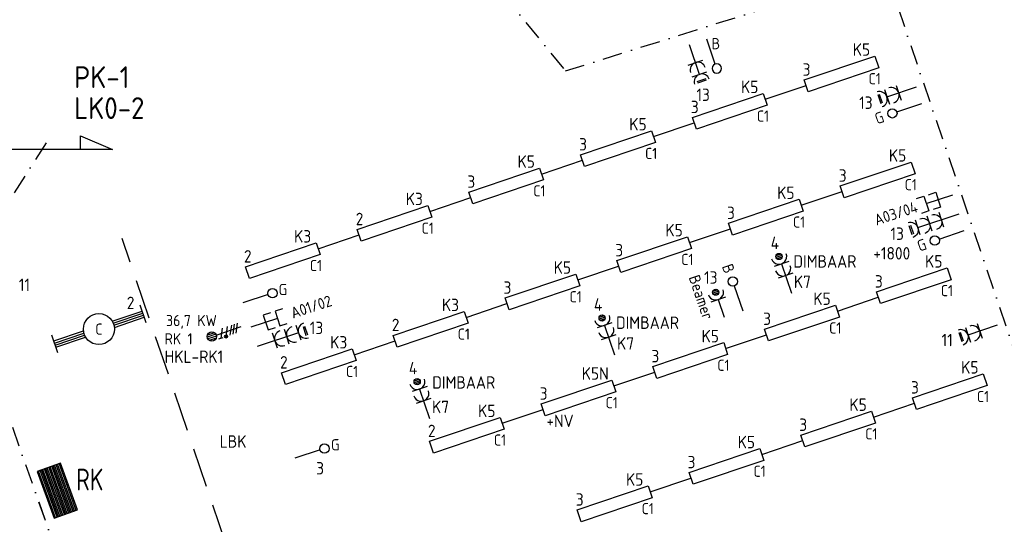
# Model space of a CAD drawing. Header units: millimetres. Extents: x 28812 to 120869, y 26747 to 104834.
# Tile 18 of 36: x 59572 to 75397, y 59951 to 68067. Entities that reach past the tile are written whole.
import ezdxf
from ezdxf.enums import TextEntityAlignment as Align

# ---------------------------------------------------------------- set-up
doc = ezdxf.new("R2010")
doc.units = ezdxf.units.MM
doc.header["$LTSCALE"] = 100
doc.linetypes.add('DASHDOT2', pattern=[12.7, 6.35, -3.175, 0, -3.175])
doc.linetypes.add('HIDDEN', pattern=[9.525, 6.35, -3.175])
for name, color, linetype in [('EB62205-_ATTRIB', 2, 'Continuous'), ('EB63101-_ATTRIB', 2, 'Continuous'), ('EB63106-_ATTRIB', 2, 'Continuous'), ('EB63109-_ATTRIB', 2, 'Continuous'), ('EB6424--_ATTRIB', 2, 'Continuous'), ('EB6441--_ATTRIB', 2, 'Continuous'), ('EB6452--_ATTRIB', 2, 'Continuous'), ('EL61303-_WANDGOOT', 3, 'Continuous'), ('EL62203-_KRACHT-WCD230', 3, 'Continuous'), ('EL62205-_KRACHT-KAST', 3, 'Continuous'), ('EL63101-_LICHT-ARM', 3, 'Continuous'), ('EL63103-_LICHT-WCD230V', 3, 'Continuous'), ('EL63106-_LICHT-WCDPLAF', 3, 'Continuous'), ('EL63109-_LICHT-ASP400V', 3, 'Continuous'), ('EL6424--_OMROEP', 3, 'Continuous'), ('EL6441--_DATACOM', 3, 'Continuous'), ('EL6452--_CAI', 3, 'Continuous')]:
    doc.layers.add(name, color=color, linetype=linetype)
doc.layers.add('GRENS', color=210, linetype='DASHDOT2', lineweight=30)
doc.styles.add('NORATT', font='iso.shx')
doc.styles.add('NORDIM', font='isocp.shx')

# ---------------------------------------------------------------- blocks, each defined once
blk = doc.blocks.new('ES3W2L')
for p, q in [((-0.75, 3.25), (0.75, 3.25)), ((1.25, 2), (-1.25, 2)), ((-0.75, 3), (0.75, 3)), ((0, 2), (0, -3)), ((1.25, 0), (-1.25, 0))]:
    blk.add_line(p, q)
for centre in [(0, 3.25), (0, 1.25)]:
    blk.add_arc(centre, 1.25, 180, 0)
at = {"style": 'NORATT'}
for tag, flags, p in [('VERMOGEN', 9, (-2.5, 5)), ('GROEP', 8, (0, 5)), ('SCHAK', 8, (2.5, 5)), ('GELIJKI', 9, (5, 5)), ('GELIJK', 9, (5, 5)), ('KAST', 9, (7, 5)), ('TAL', 8, (2.5, 5))]:
    blk.add_attdef(tag, text='', height=1.8, rotation=90, dxfattribs=dict(at, flags=flags)).set_placement(p, align=Align.MIDDLE_CENTER)
at = {"style": 'NORATT', "flags": 8}
blk.add_attdef('DOEL', text='', height=1.8, rotation=90, dxfattribs=at).set_placement((-2.5, 5), align=Align.MIDDLE_LEFT)
at = {"style": 'NORATT'}
for tag, height, flags, p in [('GROEPI', 1.8, 9, (0, 9.5)), ('CODE', 3.5, 8, (0, 4.5)), ('M_CODE', 1.8, 9, (0, 0)), ('VERMOGENI', 1.8, 9, (0, -9.5)), ('DOELI', 1.8, 9, (0, -11.5))]:
    blk.add_attdef(tag, text='', height=height, dxfattribs=dict(at, flags=flags)).set_placement(p, align=Align.MIDDLE_CENTER)
blk = doc.blocks.new('ES3W1P')
at = {"color": 0}
for p, q in [((1.25, 0), (-1.25, 0)), ((0.5, 1.25), (-0.5, 1.25)), ((0.43, 1.5), (-0.43, 1.5)), ((0.43, 1), (-0.43, 1)), ((0, 0), (0, -3))]:
    blk.add_line(p, q, dxfattribs=at)
blk.add_circle((0, 1.25), 0.5, dxfattribs=at)
blk.add_arc((0, 1.25), 1.25, 180, 0, dxfattribs=at)
at = {"style": 'NORATT'}
for tag, flags, p in [('VERMOGEN', 9, (-2.5, 3.5)), ('GROEP', 8, (0, 3.5)), ('SCHAK', 8, (2.5, 3.5)), ('GELIJK', 9, (5, 3.5)), ('KAST', 9, (7, 3.5)), ('TAL', 8, (2.5, 3.5))]:
    blk.add_attdef(tag, text='', height=1.8, rotation=90, dxfattribs=dict(at, flags=flags)).set_placement(p, align=Align.MIDDLE_CENTER)
at = {"style": 'NORATT', "flags": 8}
blk.add_attdef('DOEL', text='', height=1.8, rotation=90, dxfattribs=at).set_placement((-2.5, 3.5), align=Align.MIDDLE_LEFT)
at = {"style": 'NORATT', "flags": 9}
blk.add_attdef('M_CODE', text='', height=1.8, dxfattribs=at).set_placement((0, 0), align=Align.MIDDLE_CENTER)
blk = doc.blocks.new('ES4X4')
at = {"color": 0}
blk.add_line((0, 1.25), (0, -3), dxfattribs=at)
blk.add_circle((0, 2), 0.75, dxfattribs=at)
at = {"color": 0, "style": 'NORATT', "flags": 8}
for tag, p in [('NUMMER', (0, 3.5)), ('CODE', (-2.75, -1.25))]:
    blk.add_attdef(tag, text='', height=1.8, rotation=90, dxfattribs=at).set_placement(p, align=Align.MIDDLE_LEFT)
at = {"style": 'NORATT', "flags": 9}
for tag, p in [('M_CODE', (0, 0)), ('PANEEL', (0, -2.5)), ('GRP', (0, -5)), ('MERK', (0, -7.5)), ('AANGEP', (0, -10)), ('INSTAL', (0, -12.5)), ('TYPE', (0, -17.5))]:
    blk.add_attdef(tag, text='', height=1.8, dxfattribs=at).set_placement(p, align=Align.MIDDLE_CENTER)
blk.add_attdef('RUIMTE', text='', height=1.8, dxfattribs=at).set_placement((0, -7.5), align=Align.MIDDLE_LEFT)
blk = doc.blocks.new('EJ3T30')
at = {"color": 0}
for p, q in [((-7.5, -1.5), (-7.5, 1.5)), ((-7.5, 0.52), (-2.44, 0.52)), ((-7.5, 0.17), (-2.49, 0.17)), ((2.44, 0.52), (7.5, 0.52)), ((2.49, 0.17), (7.5, 0.17)), ((7.5, -1.5), (7.5, 1.5)), ((-7.5, -0.18), (-2.49, -0.18)), ((-7.5, -0.53), (-2.44, -0.53)), ((2.44, -0.53), (7.5, -0.53)), ((2.49, -0.18), (7.5, -0.18))]:
    blk.add_line(p, q, dxfattribs=at)
blk.add_circle((0, 0), 2.5, dxfattribs=at)
at = {"style": 'NORATT', "flags": 9}
blk.add_attdef('GELIJK', text='', height=1.8, dxfattribs=at).set_placement((3.5, 5), align=Align.MIDDLE_CENTER)
at = {"color": 0, "style": 'NORATT'}
for tag, flags, p in [('SCHAK', 8, (3.5, 2.75)), ('A_CODE', 8, (0, 0)), ('GROEP', 8, (-3.5, -2.75)), ('KAST', 9, (3.5, -2.75))]:
    blk.add_attdef(tag, text='', height=1.8, dxfattribs=dict(at, flags=flags)).set_placement(p, align=Align.MIDDLE)
blk = doc.blocks.new('ES3W2P')
at = {"color": 0}
for p, q in [((0.5, 3.25), (-0.5, 3.25)), ((0.43, 3.5), (-0.43, 3.5)), ((1.25, 2), (-1.25, 2)), ((0.43, 3), (-0.43, 3)), ((0, 2), (0, -3)), ((1.25, 0), (-1.25, 0))]:
    blk.add_line(p, q, dxfattribs=at)
blk.add_circle((0, 3.25), 0.5, dxfattribs=at)
for centre in [(0, 3.25), (0, 1.25)]:
    blk.add_arc(centre, 1.25, 180, 0, dxfattribs=at)
at = {"color": 0, "style": 'NORATT'}
for tag, flags, p in [('VERMOGEN', 9, (-2.5, 4.5)), ('GROEP', 8, (0, 5.5)), ('KAST', 9, (2.5, 4.5)), ('SCHAK', 8, (-1.5, -1.5)), ('TAL', 8, (1.59, -1.64))]:
    blk.add_attdef(tag, text='', height=1.8, rotation=90, dxfattribs=dict(at, flags=flags)).set_placement(p, align=Align.MIDDLE)
at = {"style": 'NORATT', "width": 0.7, "flags": 8}
blk.add_attdef('DOEL', text='', height=1.8, rotation=90, dxfattribs=at).set_placement((-2.5, 5.5), align=Align.MIDDLE_LEFT)
at = {"style": 'NORATT', "flags": 9}
blk.add_attdef('GELIJK', text='', height=1.8, rotation=90, dxfattribs=at).set_placement((5, 5.5), align=Align.MIDDLE_CENTER)
blk.add_attdef('M_CODE', text='', height=1.8, dxfattribs=at).set_placement((0, 0), align=Align.MIDDLE_CENTER)
blk = doc.blocks.new('ES2X5')
at = {"color": 0}
for p, q in [((-0.45, 1.4), (-0.45, 2.6)), ((-0.15, 1.27), (-0.15, 2.73)), ((0.15, 1.27), (0.15, 2.73)), ((0.45, 1.4), (0.45, 2.6)), ((0, 1.25), (0, -3))]:
    blk.add_line(p, q, dxfattribs=at)
at = {"color": 1}
for p, q in [((-0.88, -0.38), (-0.88, 0.01)), ((-0.78, -0.42), (-0.78, 0.06)), ((-0.73, 1.04), (-0.73, 0.3)), ((-0.73, 0.67), (0.73, -0.07)), ((-0.69, -0.42), (-0.69, 0.06)), ((-0.59, -0.38), (-0.59, 0.01)), ((-0.73, -0.18), (0.73, -0.92)), ((-0.73, -0.88), (0.73, -1.62)), ((-0.73, -1.37), (0.73, -2.11)), ((-0.73, -1.86), (0.73, -2.6))]:
    blk.add_line(p, q, dxfattribs=at)
at = {"color": 0}
blk.add_circle((0, 2), 0.75, dxfattribs=at)
at = {"color": 1}
blk.add_circle((-0.73, -0.18), 0.245, dxfattribs=at)
at = {"style": 'NORATT'}
for tag, flags, p in [('VERMOGEN', 9, (-2.5, 4.5)), ('GROEP', 8, (0, 4.5)), ('SCHAK', 8, (2.5, 4.5)), ('KAST', 9, (7, 4.5)), ('DOEL', 8, (-2.5, 1))]:
    blk.add_attdef(tag, text='', height=1.8, rotation=90, dxfattribs=dict(at, flags=flags)).set_placement(p, align=Align.MIDDLE_LEFT)
for tag, flags, p in [('GELIJK', 9, (5, 4.5)), ('TAL', 8, (2.5, 4.5))]:
    blk.add_attdef(tag, text='', height=1.8, rotation=90, dxfattribs=dict(at, flags=flags)).set_placement(p, align=Align.MIDDLE_CENTER)
at = {"style": 'NORATT', "flags": 9}
blk.add_attdef('M_CODE', text='', height=1.8, dxfattribs=at).set_placement((0, 0), align=Align.MIDDLE_CENTER)
blk = doc.blocks.new('ES3W3L')
at = {"color": 2}
for p, q in [((-0.75, 5.25), (0.75, 5.25)), ((-0.75, 5), (0.75, 5))]:
    blk.add_line(p, q, dxfattribs=at)
at = {"color": 0}
for p, q in [((1.25, 4), (-1.25, 4)), ((0, 4), (0, -3)), ((1.25, 2), (-1.25, 2)), ((1.25, 0), (-1.25, 0))]:
    blk.add_line(p, q, dxfattribs=at)
for centre in [(0, 5.25), (0, 3.25), (0, 1.25)]:
    blk.add_arc(centre, 1.25, 180, 0, dxfattribs=at)
at = {"style": 'NORATT'}
for tag, flags, p in [('VERMOGEN', 9, (-2.5, 7)), ('GROEP', 8, (0, 7)), ('SCHAK', 8, (2.5, 7)), ('GELIJK', 9, (5, 7)), ('KAST', 9, (7, 7)), ('TAL', 8, (2.5, 7))]:
    blk.add_attdef(tag, text='', height=1.8, rotation=90, dxfattribs=dict(at, flags=flags)).set_placement(p, align=Align.MIDDLE_CENTER)
at = {"style": 'NORATT', "flags": 8}
blk.add_attdef('DOEL', text='', height=1.8, rotation=90, dxfattribs=at).set_placement((-2.5, 7), align=Align.MIDDLE_LEFT)
at = {"style": 'NORATT', "flags": 9}
blk.add_attdef('M_CODE', text='', height=1.8, dxfattribs=at).set_placement((0, 0), align=Align.MIDDLE_CENTER)
blk = doc.blocks.new('ES111352')
at = {"color": 0}
blk.add_line((0, 1.5), (0, -3), dxfattribs=at)
for points in [[(-1.25, 2.75), (-1.25, 1.5), (1.25, 1.5), (1.25, 2.75)], [(-1.25, 0.75), (-1.25, -0.5), (1.25, -0.5), (1.25, 0.75)]]:
    blk.add_lwpolyline(points, dxfattribs=at)
at = {"color": 0, "style": 'NORATT', "flags": 8}
blk.add_attdef('NUMMER1', text='', height=1.8, rotation=90, dxfattribs=at).set_placement((-1.5, 4.5), align=Align.MIDDLE_LEFT)
at = {"style": 'NORATT', "flags": 8}
blk.add_attdef('NUMMER', text='', height=1.8, rotation=90, dxfattribs=at).set_placement((1.5, 4.5), align=Align.MIDDLE_LEFT)
at = {"style": 'NORATT'}
for tag, flags, p in [('PANEEL', 9, (0, 3)), ('CODE', 9, (1, 3.5)), ('GRP', 8, (0, -5)), ('RUIMTE', 9, (0, -7.5))]:
    blk.add_attdef(tag, text='', height=1.8, dxfattribs=dict(at, flags=flags)).set_placement(p, align=Align.MIDDLE_LEFT)
at = {"style": 'NORATT', "flags": 8}
blk.add_attdef('M_CODE', text='', height=1.8, dxfattribs=at).set_placement((0, 0), align=Align.MIDDLE_CENTER)
blk = doc.blocks.new('EJ3P21')
at = {"color": 0}
blk.add_lwpolyline([(-6, -1), (-6, 1), (6, 1), (6, -1)], close=True, dxfattribs=at)
at = {"style": 'NORATT'}
for tag, height, flags, p in [('GROEPI', 1.8, 9, (0, 9.5)), ('CODE', 3.5, 8, (0, 4.5)), ('GELIJK', 1.8, 9, (3.5, 5)), ('M_CODE', 1.8, 9, (0, 0)), ('VERMOGEN', 1.8, 9, (0, -5.5)), ('DOEL', 1.8, 9, (0, -7.5)), ('VERMOGENI', 1.8, 9, (0, -9.5)), ('DOELI', 1.8, 9, (0, -11.5))]:
    blk.add_attdef(tag, text='', height=height, dxfattribs=dict(at, flags=flags)).set_placement(p, align=Align.MIDDLE_CENTER)
at = {"style": 'NORATT', "flags": 9}
for tag in ['GELIJKI', 'TAL']:
    blk.add_attdef(tag, text='', height=1.8, rotation=90, dxfattribs=at).set_placement((5, 2.75), align=Align.MIDDLE_CENTER)
at = {"style": 'NORATT'}
for tag, flags, p in [('SCHAK', 8, (3.5, 2.8)), ('A_CODE', 8, (0, 0)), ('GROEP', 8, (-3.5, -2.8)), ('KAST', 9, (3.5, -2.8))]:
    blk.add_attdef(tag, text='', height=1.8, dxfattribs=dict(at, flags=flags)).set_placement(p, align=Align.MIDDLE)
blk = doc.blocks.new('ES111261')
at = {"color": 0}
for p, q in [((-5, 1.75), (5, 1.75)), ((-5, 1.5), (5, 1.5)), ((-5, 1.25), (5, 1.25)), ((-5, 1), (5, 1)), ((-5, 0.75), (5, 0.75)), ((-5, 0.5), (5, 0.5)), ((-5, 0.25), (5, 0.25)), ((-5, 0), (5, 0)), ((-5, -0.25), (5, -0.25)), ((-5, -0.5), (5, -0.5)), ((-5, -0.75), (5, -0.75)), ((-5, -1), (5, -1)), ((-5, -1.25), (5, -1.25)), ((-5, -1.5), (5, -1.5)), ((-5, -1.75), (5, -1.75)), ((-5, -2), (5, -2))]:
    blk.add_line(p, q, dxfattribs=at)
blk.add_lwpolyline([(-5, -2), (5, -2), (5, 2), (-5, 2)], close=True, dxfattribs=at)
at = {"style": 'NORATT'}
for tag, height, flags, p in [('GROEPI', 1.8, 9, (0, 9.5)), ('GROEP', 1.8, 8, (0, 7.5)), ('CODE', 3.5, 8, (0, 4.5)), ('M_CODE', 1.8, 9, (0, 0)), ('KAST', 1.8, 9, (0, -3.5)), ('VERMOGEN', 1.8, 9, (0, -5.5)), ('DOEL', 1.8, 9, (0, -7.5)), ('VERMOGENI', 1.8, 9, (0, -9.5)), ('DOELI', 1.8, 9, (0, -11.5))]:
    blk.add_attdef(tag, text='', height=height, dxfattribs=dict(at, flags=flags)).set_placement(p, align=Align.MIDDLE_CENTER)
at = {"style": 'NORATT', "flags": 9}
for tag in ['GELIJKI', 'TAL']:
    blk.add_attdef(tag, text='', height=1.8, rotation=90, dxfattribs=at).set_placement((5, 3.75), align=Align.MIDDLE_CENTER)
at = {"color": 0, "style": 'NORATT', "flags": 9}
blk.add_attdef('RUIMTE', text='', height=1.8, dxfattribs=at).set_placement((0, -9.5), align=Align.MIDDLE)

msp = doc.modelspace()

# ---------------------------------------------------------------- linework, layer by layer
at = {"linetype": 'HIDDEN', "elevation": -15600}
msp.add_lwpolyline([(63185, 58756), (61219, 64550)], dxfattribs=at)
at = {"layer": 'EL61303-_WANDGOOT', "elevation": -12000}
for points in [[(71552, 66787), (72210, 67009)], [(69756, 66186), (70414, 66408)], [(67961, 65585), (68618, 65807)], [(66165, 64984), (66822, 65206)], [(72133, 65083), (72790, 65305)], [(64369, 64383), (65026, 64606)], [(70337, 64482), (70994, 64704)], [(68541, 63881), (69198, 64104)], [(66745, 63280), (67402, 63503)], [(72714, 63379), (73371, 63602)], [(70918, 62778), (71575, 63001)], [(64949, 62679), (65607, 62902)], [(69122, 62177), (69779, 62400)], [(73295, 61675), (73952, 61898)], [(67326, 61577), (67983, 61799)], [(71499, 61075), (72156, 61297)], [(69703, 60474), (70360, 60696)]]:
    msp.add_lwpolyline(points, dxfattribs=at)
at = {"layer": 'GRENS', "ltscale": 0.5}
for p, q in [((59995, 66088, -16800), (58611, 63910, -16800)), ((58611, 63910, -16800), (60685, 58019, -16800)), ((58611, 63910, -16800), (60644, 58137, -16800))]:
    msp.add_line(p, q, dxfattribs=at)
at = {"layer": 'GRENS', "ltscale": 0.5, "elevation": -16800}
msp.add_lwpolyline([(67308, 68514), (68343, 67242), (73486, 68857), (76015, 61395), (105206, 71338)], dxfattribs=at)
at = {"layer": 'GRENS', "linetype": 'Continuous', "ltscale": 0.1, "elevation": -16800}
msp.add_lwpolyline([(60549, 65982), (60549, 66198), (61065, 65980), (58786, 65980), (59303, 66198), (59303, 65982)], dxfattribs=at)

# ---------------------------------------------------------------- block references
at = {"layer": 'EL62203-_KRACHT-WCD230', "xscale": 100, "yscale": 100, "zscale": 100, "rotation": 108.7500009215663}
msp.add_blockref('ES3W2L', (73699, 66891, -15750), dxfattribs=at)
at = {"layer": 'EL62205-_KRACHT-KAST'}
ref = msp.add_blockref('ES111261', (60176, 60492, -1050), dxfattribs=dict(at, xscale=79.99999999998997, yscale=100, zscale=100, rotation=109.9850308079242))
ref.add_attrib('CODE', 'RK', dxfattribs={"layer": 'EB62205-_ATTRIB', "color": 3, "height": 350, "style": 'NORATT', "width": 0.846497, "flags": 8}).set_placement((60698, 60672, -1050), align=Align.MIDDLE_CENTER)
at = {"layer": 'EL63101-_LICHT-ARM'}
ref = msp.add_blockref('EJ3P21', (72780, 67195, -12000), dxfattribs=dict(at, xscale=100.0000000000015, yscale=100.0000000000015, zscale=100.0000000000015, rotation=198.6999999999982))
ref.add_attrib('A_CODE', 'C1', dxfattribs={"layer": 'EB63101-_ATTRIB', "color": 1, "height": 180, "style": 'NORATT', "flags": 8}).set_placement((73313, 67118, -12000), align=Align.MIDDLE)
ref = msp.add_blockref('EJ3P21', (70984, 66594, -12000), dxfattribs=dict(at, xscale=100.0000000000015, yscale=100.0000000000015, zscale=100.0000000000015, rotation=198.6999999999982))
ref.add_attrib('A_CODE', 'C1', dxfattribs={"layer": 'EB63101-_ATTRIB', "color": 1, "height": 180, "style": 'NORATT', "flags": 8}).set_placement((71517, 66517, -12000), align=Align.MIDDLE)
ref = msp.add_blockref('EJ3P21', (69188, 65993, -12000), dxfattribs=dict(at, xscale=100.0000000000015, yscale=100.0000000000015, zscale=100.0000000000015, rotation=198.6999999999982))
ref.add_attrib('A_CODE', 'C1', dxfattribs={"layer": 'EB63101-_ATTRIB', "color": 1, "height": 180, "style": 'NORATT', "flags": 8}).set_placement((69721, 65916, -12000), align=Align.MIDDLE)
ref = msp.add_blockref('EJ3P21', (67392, 65393, -12000), dxfattribs=dict(at, xscale=100.0000000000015, yscale=100.0000000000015, zscale=100.0000000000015, rotation=198.6999999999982))
ref.add_attrib('A_CODE', 'C1', dxfattribs={"layer": 'EB63101-_ATTRIB', "color": 1, "height": 180, "style": 'NORATT', "flags": 8}).set_placement((67925, 65315, -12000), align=Align.MIDDLE)
ref = msp.add_blockref('EJ3P21', (73361, 65491, -12000), dxfattribs=dict(at, xscale=100.0000000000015, yscale=100.0000000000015, zscale=100.0000000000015, rotation=198.6999999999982))
ref.add_attrib('A_CODE', 'C1', dxfattribs={"layer": 'EB63101-_ATTRIB', "color": 1, "height": 180, "style": 'NORATT', "flags": 8}).set_placement((73894, 65414, -12000), align=Align.MIDDLE)
ref = msp.add_blockref('EJ3P21', (65596, 64792, -12000), dxfattribs=dict(at, xscale=100.0000000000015, yscale=100.0000000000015, zscale=100.0000000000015, rotation=198.6999999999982))
ref.add_attrib('A_CODE', 'C1', dxfattribs={"layer": 'EB63101-_ATTRIB', "color": 1, "height": 180, "style": 'NORATT', "flags": 8}).set_placement((66129, 64714, -12000), align=Align.MIDDLE)
ref = msp.add_blockref('EJ3P21', (71565, 64891, -12000), dxfattribs=dict(at, xscale=100.0000000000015, yscale=100.0000000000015, zscale=100.0000000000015, rotation=198.6999999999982))
ref.add_attrib('A_CODE', 'C1', dxfattribs={"layer": 'EB63101-_ATTRIB', "color": 1, "height": 180, "style": 'NORATT', "flags": 8}).set_placement((72098, 64813, -12000), align=Align.MIDDLE)
ref = msp.add_blockref('EJ3P21', (69769, 64290, -12000), dxfattribs=dict(at, xscale=100.0000000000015, yscale=100.0000000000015, zscale=100.0000000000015, rotation=198.6999999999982))
ref.add_attrib('A_CODE', 'C1', dxfattribs={"layer": 'EB63101-_ATTRIB', "color": 1, "height": 180, "style": 'NORATT', "flags": 8}).set_placement((70302, 64212, -12000), align=Align.MIDDLE)
ref = msp.add_blockref('EJ3P21', (63800, 64191, -12000), dxfattribs=dict(at, xscale=100.0000000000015, yscale=100.0000000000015, zscale=100.0000000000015, rotation=198.6999999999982))
ref.add_attrib('A_CODE', 'C1', dxfattribs={"layer": 'EB63101-_ATTRIB', "color": 1, "height": 180, "style": 'NORATT', "flags": 8}).set_placement((64333, 64113, -12000), align=Align.MIDDLE)
ref = msp.add_blockref('EJ3P21', (67973, 63689, -12000), dxfattribs=dict(at, xscale=100.0000000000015, yscale=100.0000000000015, zscale=100.0000000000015, rotation=198.6999999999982))
ref.add_attrib('A_CODE', 'C1', dxfattribs={"layer": 'EB63101-_ATTRIB', "color": 1, "height": 180, "style": 'NORATT', "flags": 8}).set_placement((68506, 63611, -12000), align=Align.MIDDLE)
ref = msp.add_blockref('EJ3P21', (73941, 63788, -12000), dxfattribs=dict(at, xscale=100.0000000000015, yscale=100.0000000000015, zscale=100.0000000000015, rotation=198.6999999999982))
ref.add_attrib('A_CODE', 'C1', dxfattribs={"layer": 'EB63101-_ATTRIB', "color": 1, "height": 180, "style": 'NORATT', "flags": 8}).set_placement((74474, 63710, -12000), align=Align.MIDDLE)
ref = msp.add_blockref('EJ3T30', (60845, 63091, -14400), dxfattribs=dict(at, xscale=99.99999999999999, yscale=99.99999999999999, zscale=99.99999999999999, rotation=18.7))
ref.add_attrib('A_CODE', 'C', dxfattribs={"layer": 'EB63101-_ATTRIB', "color": 1, "height": 180, "style": 'NORATT', "flags": 8}).set_placement((60845, 63091, -14400), align=Align.MIDDLE)
ref = msp.add_blockref('EJ3P21', (72145, 63187, -12000), dxfattribs=dict(at, xscale=100.0000000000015, yscale=100.0000000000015, zscale=100.0000000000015, rotation=198.6999999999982))
ref.add_attrib('A_CODE', 'C1', dxfattribs={"layer": 'EB63101-_ATTRIB', "color": 1, "height": 180, "style": 'NORATT', "flags": 8}).set_placement((72679, 63109, -12000), align=Align.MIDDLE)
ref = msp.add_blockref('EJ3P21', (66177, 63088, -12000), dxfattribs=dict(at, xscale=100.0000000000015, yscale=100.0000000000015, zscale=100.0000000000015, rotation=198.6999999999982))
ref.add_attrib('A_CODE', 'C1', dxfattribs={"layer": 'EB63101-_ATTRIB', "color": 1, "height": 180, "style": 'NORATT', "flags": 8}).set_placement((66710, 63011, -12000), align=Align.MIDDLE)
ref = msp.add_blockref('EJ3P21', (70350, 62586, -12000), dxfattribs=dict(at, xscale=100.0000000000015, yscale=100.0000000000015, zscale=100.0000000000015, rotation=198.6999999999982))
ref.add_attrib('A_CODE', 'C1', dxfattribs={"layer": 'EB63101-_ATTRIB', "color": 1, "height": 180, "style": 'NORATT', "flags": 8}).set_placement((70883, 62509, -12000), align=Align.MIDDLE)
ref = msp.add_blockref('EJ3P21', (64381, 62487, -12000), dxfattribs=dict(at, xscale=100.0000000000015, yscale=100.0000000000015, zscale=100.0000000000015, rotation=198.6999999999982))
ref.add_attrib('A_CODE', 'C1', dxfattribs={"layer": 'EB63101-_ATTRIB', "color": 1, "height": 180, "style": 'NORATT', "flags": 8}).set_placement((64914, 62410, -12000), align=Align.MIDDLE)
ref = msp.add_blockref('EJ3P21', (74522, 62084, -12000), dxfattribs=dict(at, xscale=100.0000000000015, yscale=100.0000000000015, zscale=100.0000000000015, rotation=198.6999999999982))
ref.add_attrib('A_CODE', 'C1', dxfattribs={"layer": 'EB63101-_ATTRIB', "color": 1, "height": 180, "style": 'NORATT', "flags": 8}).set_placement((75055, 62006, -12000), align=Align.MIDDLE)
ref = msp.add_blockref('EJ3P21', (68554, 61985, -12000), dxfattribs=dict(at, xscale=100.0000000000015, yscale=100.0000000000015, zscale=100.0000000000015, rotation=198.6999999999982))
ref.add_attrib('A_CODE', 'C1', dxfattribs={"layer": 'EB63101-_ATTRIB', "color": 1, "height": 180, "style": 'NORATT', "flags": 8}).set_placement((69087, 61908, -12000), align=Align.MIDDLE)
ref = msp.add_blockref('EJ3P21', (72726, 61483, -12000), dxfattribs=dict(at, xscale=100.0000000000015, yscale=100.0000000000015, zscale=100.0000000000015, rotation=198.6999999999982))
ref.add_attrib('A_CODE', 'C1', dxfattribs={"layer": 'EB63101-_ATTRIB', "color": 1, "height": 180, "style": 'NORATT', "flags": 8}).set_placement((73259, 61406, -12000), align=Align.MIDDLE)
ref = msp.add_blockref('EJ3P21', (66758, 61384, -12000), dxfattribs=dict(at, xscale=100.0000000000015, yscale=100.0000000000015, zscale=100.0000000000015, rotation=198.6999999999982))
ref.add_attrib('A_CODE', 'C1', dxfattribs={"layer": 'EB63101-_ATTRIB', "color": 1, "height": 180, "style": 'NORATT', "flags": 8}).set_placement((67291, 61307, -12000), align=Align.MIDDLE)
ref = msp.add_blockref('EJ3P21', (70930, 60882, -12000), dxfattribs=dict(at, xscale=100.0000000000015, yscale=100.0000000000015, zscale=100.0000000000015, rotation=198.6999999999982))
ref.add_attrib('A_CODE', 'C1', dxfattribs={"layer": 'EB63101-_ATTRIB', "color": 1, "height": 180, "style": 'NORATT', "flags": 8}).set_placement((71463, 60805, -12000), align=Align.MIDDLE)
ref = msp.add_blockref('EJ3P21', (69134, 60281, -12000), dxfattribs=dict(at, xscale=100.0000000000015, yscale=100.0000000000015, zscale=100.0000000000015, rotation=198.6999999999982))
ref.add_attrib('A_CODE', 'C1', dxfattribs={"layer": 'EB63101-_ATTRIB', "color": 1, "height": 180, "style": 'NORATT', "flags": 8}).set_placement((69667, 60204, -12000), align=Align.MIDDLE)
at = {"layer": 'EL63103-_LICHT-WCD230V'}
for name, p, xscale, yscale, zscale, rotation in [('ES3W2L', (70432, 67377, -15750), 100, 100, 100, 198.7499999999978), ('ES3W3L', (74387, 64849, 15750), -99.99999999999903, 99.99999999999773, 100, 108.1433036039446), ('ES3W3L', (63674, 62905, 15750), 99.99999999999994, 99.99999999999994, 99.99999999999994, 288.1433036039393), ('ES3W2L', (75003, 63062, -15750), 100, 100, 100, 108.7499507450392)]:
    msp.add_blockref(name, p, dxfattribs=dict(at, xscale=xscale, yscale=yscale, zscale=zscale, rotation=rotation))
at = {"layer": 'EL63106-_LICHT-WCDPLAF'}
for p, xscale, yscale, zscale, rotation in [((71879, 63951, -13800), 100, 100, 100, 18.74033636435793), ((69037, 62960, -10800), 99.99999999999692, 99.99999999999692, 99.99999999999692, 18.7403363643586), ((66064, 61937, -13800), 100, 100, 100, 18.74033636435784)]:
    msp.add_blockref('ES3W2P', p, dxfattribs=dict(at, xscale=xscale, yscale=yscale, zscale=zscale, rotation=rotation))
ref = msp.add_blockref('ES3W1P', (70799, 63566), dxfattribs=dict(at, xscale=99.99999999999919, yscale=99.99999999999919, zscale=99.99999999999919, rotation=18.73866529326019))
ref.add_attrib('DOEL', 'Beamer', dxfattribs={"layer": 'EB63106-_ATTRIB', "color": 1, "height": 180, "rotation": 288.7387, "style": 'NORATT', "flags": 8}).set_placement((70643, 63256), align=Align.MIDDLE_RIGHT)
at = {"layer": 'EL63109-_LICHT-ASP400V'}
ref = msp.add_blockref('ES2X5', (62849, 63035, -16600), dxfattribs=dict(at, xscale=100, yscale=100, zscale=100, rotation=108.7500000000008))
ref.add_attrib('DOEL', 'RK 1', dxfattribs={"layer": 'EB63109-_ATTRIB', "color": 1, "height": 180, "style": 'NORATT', "flags": 8}).set_placement((62351, 62935, -16600), align=Align.MIDDLE_RIGHT)
ref.add_attrib('VERMOGEN', '36,7 KW', dxfattribs={"layer": 'EB63109-_ATTRIB', "height": 180, "style": 'NORATT', "flags": 8}).set_placement((62740, 63228, -16600), align=Align.MIDDLE_RIGHT)
at = {"layer": 'EL6424--_OMROEP'}
ref = msp.add_blockref('ES4X4', (73787, 66625, -14200), dxfattribs=dict(at, xscale=100, yscale=100, zscale=100, rotation=108.7500009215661))
ref.add_attrib('M_CODE', 'G', dxfattribs={"layer": 'EB6424--_ATTRIB', "color": 1, "height": 180, "rotation": 18.75, "style": 'NORATT', "flags": 8}).set_placement((73389, 66490, -14200), align=Align.MIDDLE_CENTER)
ref = msp.add_blockref('ES4X4', (74469, 64579), dxfattribs=dict(at, xscale=99.99999999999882, yscale=99.99999999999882, zscale=99.99999999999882, rotation=108.7500009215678))
ref.add_attrib('M_CODE', 'G', dxfattribs={"layer": 'EB6424--_ATTRIB', "color": 1, "height": 180, "rotation": 18.75, "style": 'NORATT', "flags": 8}).set_placement((74071, 64443), align=Align.MIDDLE_CENTER)
ref = msp.add_blockref('ES4X4', (63445, 63606, -14200), dxfattribs=dict(at, xscale=100, yscale=100, zscale=100, rotation=288.1433036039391))
ref.add_attrib('M_CODE', 'G', dxfattribs={"layer": 'EB6424--_ATTRIB', "color": 1, "height": 180, "style": 'NORATT', "flags": 8}).set_placement((63802, 63727, -14200), align=Align.MIDDLE_CENTER)
ref = msp.add_blockref('ES4X4', (64280, 61108), dxfattribs=dict(at, xscale=100, yscale=100, zscale=100, rotation=288.1433036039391))
ref.add_attrib('M_CODE', 'G', dxfattribs={"layer": 'EB6424--_ATTRIB', "color": 1, "height": 180, "style": 'NORATT', "flags": 8}).set_placement((64644, 61231), align=Align.MIDDLE_CENTER)
at = {"layer": 'EL6441--_DATACOM'}
ref = msp.add_blockref('ES111352', (74286, 65157), dxfattribs=dict(at, xscale=-99.99999999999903, yscale=99.99999999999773, zscale=100, rotation=108.1433036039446))
ref.add_attrib('NUMMER1', 'A03/04', dxfattribs={"layer": 'EB6441--_ATTRIB', "color": 1, "height": 180, "rotation": -341.8567, "style": 'NORATT', "flags": 8}).set_placement((73312, 64840), align=Align.MIDDLE_LEFT)
ref = msp.add_blockref('ES111352', (63573, 63213), dxfattribs=dict(at, xscale=100, yscale=100, zscale=100, rotation=288.1433036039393))
ref.add_attrib('NUMMER1', 'A01/02', dxfattribs={"layer": 'EB6441--_ATTRIB', "color": 1, "height": 180, "rotation": -341.8567, "style": 'NORATT', "flags": 8}).set_placement((63936, 63344, -16800), align=Align.MIDDLE_LEFT)
at = {"layer": 'EL6452--_CAI'}
ref = msp.add_blockref('ES4X4', (70711, 67472), dxfattribs=dict(at, xscale=-99.999999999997, yscale=99.99999999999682, zscale=100, rotation=198.7700139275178))
ref.add_attrib('NUMMER', 'B', dxfattribs={"layer": 'EB6452--_ATTRIB', "color": 1, "height": 180, "style": 'NORATT', "flags": 8}).set_placement((70830, 67682), align=Align.MIDDLE_RIGHT)
ref = msp.add_blockref('ES4X4', (71097, 63667, -800), dxfattribs=dict(at, xscale=99.99999999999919, yscale=99.99999999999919, zscale=99.99999999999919, rotation=18.73866529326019))
ref.add_attrib('NUMMER', 'B', dxfattribs={"layer": 'EB6452--_ATTRIB', "color": 1, "height": 180, "rotation": 288.7387, "style": 'NORATT', "flags": 8}).set_placement((70985, 63999, -800), align=Align.MIDDLE_RIGHT)

# ---------------------------------------------------------------- texts
at = {"layer": 'EL63101-_LICHT-ARM', "color": 1, "style": 'NORDIM'}
for s, p in [('K5', (72961, 67487, -17200)), ('3', (72155, 67165, -16800)), ('K5', (71165, 66886, -17200)), ('3', (70359, 66564, -16800)), ('K5', (69369, 66286, -17200)), ('3', (68563, 65963, -16800)), ('K5', (67573, 65685, -17200)), ('K5', (73542, 65784, -17200)), ('3', (66767, 65363, -16800)), ('3', (72736, 65461, -16800)), ('K5', (71746, 65183, -17200)), ('K3', (65777, 65084, -17200)), ('3', (70940, 64861, -16800)), ('2', (64972, 64762, -16800)), ('K5', (69950, 64582, -17200)), ('K3', (63982, 64483, -17200)), ('4', (71642, 64377, -16400)), ('3', (69144, 64260, -16800)), ('2', (63176, 64161, -16800)), ('DIMBAAR', (72007, 64079, -33600)), ('K5', (74123, 64080, -17200)), ('K5', (68154, 63981, -17200)), ('K7', (72014, 63752, -19200)), ('3', (73317, 63758, -16800)), ('3', (67348, 63659, -16800)), ('2', (61293, 63413, -16800)), ('K5', (72327, 63479, -17200)), ('K3', (66358, 63380, -17200)), ('4', (68801, 63386, -13400)), ('3', (71521, 63157, -16800)), ('2', (65552, 63058, -16800)), ('DIMBAAR', (69156, 63094, -33600)), ('K5', (70531, 62878, -17200)), ('K3', (64562, 62779, -17200)), ('K7', (69173, 62761, -16200)), ('3', (69725, 62556, -16800)), ('2', (63756, 62457, -16800)), ('4', (65827, 62364, -16400)), ('K5', (74703, 62376, -17200)), ('K5N', (68605, 62277, -17200)), ('DIMBAAR', (66202, 62133, -16800)), ('3', (73897, 62054, -16800)), ('3', (67929, 61955, -16800)), ('K7', (66199, 61739, -19200)), ('K5', (66939, 61676, -17200)), ('K5', (72907, 61775, -17200)), ('+NV', (68037, 61514, -16800)), ('3', (72101, 61453, -16800)), ('2', (66133, 61354, -16800)), ('K5', (71111, 61174, -17200)), ('3', (64337, 60753, -16800)), ('3', (70306, 60852, -16800)), ('K5', (69316, 60573, -17200)), ('3', (68510, 60251, -16800))]:
    msp.add_text(s, height=200, dxfattribs=at).set_placement(p)
at = {"layer": 'EL63103-_LICHT-WCD230V', "color": 7, "style": 'NORDIM'}
for s, p in [('13', (70448, 66759, -33400)), ('13', (73064, 66632, -33400)), ('13', (73567, 64525, -33400)), ('+1800', (73291, 64210, -16600)), ('13', (70571, 63821, -33400)), ('11', (59558, 63703, -33400)), ('13', (64234, 63010, -33400)), ('11', (74389, 62815, -33400)), ('HKL-RK1', (61901, 62547, -33400)), ('LBK', (62786, 61183, -16600))]:
    msp.add_text(s, height=200, dxfattribs=at).set_placement(p)
at = {"layer": 'GRENS', "style": 'NORATT'}
for s, p in [('PK-1', (60446, 66968, -16800)), ('LK0-2', (60446, 66470, -16800))]:
    msp.add_text(s, height=350, dxfattribs=at).set_placement(p)

doc.saveas('drawing.dxf')
